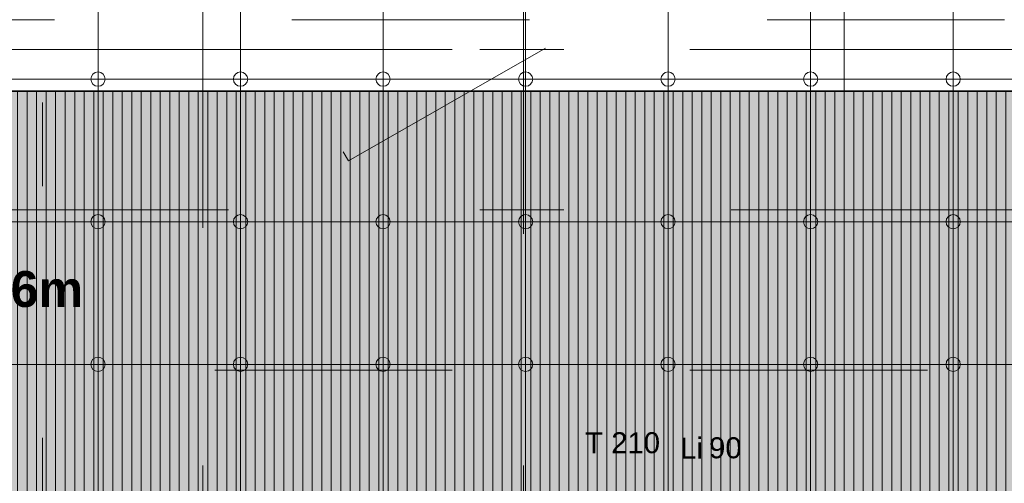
# Model space of a CAD drawing. Header units: metres. Extents: x -45 to 152, y -127 to 99.
# Tile 126 of 256: x -30.47 to -26.33, y -18.03 to -16.07. Entities that reach past the tile are written whole.
import ezdxf
from ezdxf.enums import TextEntityAlignment as Align

# ---------------------------------------------------------------- set-up
doc = ezdxf.new("R2010")
doc.units = ezdxf.units.M
for name, pattern in [('Achsen 01', [5.291531, 3.175, -1.058062, 0.352704, -0.705764]), ('gestrichelt - 01', [2, 1, -1]), ('ISO-07 Punktiert', [0.889, 0.127, -0.762]), ('Raster 01', [2, 1, -1]), ('VW-01 Strichlinie kurz', [2, 1, -1])]:
    doc.linetypes.add(name, pattern=pattern)
for name, color, linetype, lineweight in [('013_Beton und Stahlbetonarbeiten-000 Unterzüge', 7, 'ISO-07 Punktiert', 13), ('031_Metallbauarbeiten-340 Innentüren _ Elemente', 7, 'Continuous', 9), ('036_Bodenbelagarbeiten-350 Doppelbodenelement', 7, 'Continuous', 9), ('_1.35m (3D)', 7, 'Continuous', 9), ('_GRU (2D)', 7, 'Continuous', 9), ('_OG 2 (2D)', 7, 'Continuous', 9), ('_OG 2 - DS (2D)', 7, 'Continuous', 9), ('AV1-Schnitt Achsen', 7, 'Achsen 01', 18), ('Keine', 7, 'Continuous', 9)]:
    doc.layers.add(name, color=color, linetype=linetype, lineweight=lineweight)
for name, color, linetype, lineweight, true_color in [('031_Metallbauarbeiten-350 Lamellendecke DS', 7, 'Continuous', 35, 0x666666), ('ACTES-Einrichtung Aufsicht.', 7, 'Continuous', 9, 0xa6a6a6), ('AV1-Achsen', 1, 'Achsen 01', 18, 0xff0000), ('AV1-Bewegungsfläche', 7, 'gestrichelt - 01', 9, 0xd9d9d9), ('AV1-Raster', 7, 'Raster 01', 9, 0xa6a6a6), ('AV1-Stempel-Türnummern', 7, 'Continuous', 100, 0x02abea)]:
    doc.layers.add(name, color=color, linetype=linetype, lineweight=lineweight, true_color=true_color)
doc.styles.add('Arial', font='arial.ttf')
doc.styles.add('Arial (bold)', font='arialbd.ttf')

# ---------------------------------------------------------------- blocks, each defined once
blk = doc.blocks.new('Group-2')
at = {"layer": 'AV1-Raster'}
for p, q in [((-29.7, -22.95), (-29.7, 1.35)), ((-28.35, -22.95), (-28.35, 1.35)), ((-27, -22.95), (-27, 1.35)), ((1.35, -16.2), (-40.5, -16.2)), ((1.35, -17.55), (-40.5, -17.55))]:
    blk.add_line(p, q, dxfattribs=at)
blk = doc.blocks.new('1.35m (3D)')
at = {"layer": 'AV1-Raster', "color": 7}
blk.add_blockref('Group-2', (0, 0), dxfattribs=at)
blk = doc.blocks.new('OG 2 - DS (2D)')
at = {"layer": '031_Metallbauarbeiten-350 Lamellendecke DS', "linetype": 'Continuous', "lineweight": 0, "transparency": 33554508}
for color in [254, 190]:
    blk.add_hatch(color=color, dxfattribs=at).paths.add_polyline_path([(-39.025, -16.375), (-23.075, -16.375), (-23.075, -18.125), (-39.025, -18.125)])
at = {"layer": '031_Metallbauarbeiten-350 Lamellendecke DS', "linetype": 'Continuous', "lineweight": 9, "transparency": 33554508}
h = blk.add_hatch(dxfattribs=at)
h.set_pattern_fill('Lamellendecke', color=252, style=0, pattern_type=2)
h.set_pattern_definition([(90, (0, 0), (0.04, 0), [])])
h.paths.add_polyline_path([(-39.025, -16.375), (-23.075, -16.375), (-23.075, -18.125), (-39.025, -18.125)])
at = {"layer": '031_Metallbauarbeiten-350 Lamellendecke DS', "flags": 128}
blk.add_lwpolyline([(-39.025, -16.375), (-23.075, -16.375), (-23.075, -18.125), (-39.025, -18.125)], close=True, dxfattribs=at)
at = {"layer": '031_Metallbauarbeiten-350 Lamellendecke DS', "color": 251, "linetype": 'Continuous', "lineweight": 35, "transparency": 33554687, "flags": 128}
blk.add_lwpolyline([(-39.025, -16.375), (-23.075, -16.375), (-23.075, -18.125), (-39.025, -18.125)], close=True, dxfattribs=at)
at = {"layer": '031_Metallbauarbeiten-350 Lamellendecke DS', "insert": (-31.05, -17.225), "char_height": 0.151309, "attachment_point": 5, "line_spacing_factor": 0.969122, "style": 'Arial (bold)'}
blk.add_mtext('LH Decke: 0,16m', dxfattribs=at)
blk = doc.blocks.new('Group-96')
at = {"layer": 'AV1-Bewegungsfläche', "color": 9, "flags": 128}
blk.add_lwpolyline([(-27.3273, -15.6648), (-27.8229, -14.7962, 0.063875), (-28.7673, -15.1853, 0.008083), (-28.8778, -15.2507, 0.055453), (-29.5784, -15.7958), (-29.1925, -16.4854), (-29.0877, -16.6691)], format="xyb", close=True, dxfattribs=at)
blk = doc.blocks.new('Group-101')
at = {"layer": 'ACTES-Einrichtung Aufsicht.', "color": 7}
blk.add_blockref('Group-96', (0, 0), dxfattribs=at)
blk = doc.blocks.new('Türnummer 2 - Innentür')
at = {"layer": '031_Metallbauarbeiten-340 Innentüren _ Elemente', "char_height": 0.08826, "attachment_point": 8, "line_spacing_factor": 0.965511, "style": 'Arial'}
for s, insert in [('Li', (0, -0.0671)), ('90', (0.1423, -0.0671))]:
    blk.add_mtext(s, dxfattribs=dict(at, insert=insert))
at = {"layer": '031_Metallbauarbeiten-340 Innentüren _ Elemente', "style": 'Arial'}
blk.add_attdef('Türnummer', text='', height=0.0883, dxfattribs=at).set_placement((-0.2903, -0.071), align=Align.BOTTOM_CENTER)
at = {"layer": '031_Metallbauarbeiten-340 Innentüren _ Elemente', "color": 7, "transparency": 33554687, "style": 'Arial'}
blk.add_attdef('Schallschutzklasse', text='', height=0.0883, dxfattribs=at).set_placement((-0.1763, -0.2296), align=Align.BOTTOM_CENTER)
at = {"layer": 'Keine', "color": 0, "flags": 1}
for tag, p in [('Lichte_Breite', (-0.4481, -0.3885)), ('Panikfunktion', (-0.4481, -0.5473)), ('AT-Nr.', (-0.4481, -0.7062))]:
    blk.add_attdef(tag, p, '', height=0.0883, dxfattribs=at)
blk = doc.blocks.new('OG 2 (2D)')
at = {"layer": 'ACTES-Einrichtung Aufsicht.'}
blk.add_blockref('Group-101', (0, 0), dxfattribs=at)
at = {"layer": '013_Beton und Stahlbetonarbeiten-000 Unterzüge', "linetype": 'VW-01 Strichlinie kurz', "flags": 128}
blk.add_lwpolyline([(-39.025, -16.375), (-39.025, -16.075), (-23.075, -16.075), (-23.075, -16.375)], close=True, dxfattribs=at)
at = {"layer": '036_Bodenbelagarbeiten-350 Doppelbodenelement', "color": 230, "linetype": 'Continuous', "flags": 128}
for points in [[(-30.7416, -15.725), (-30.1416, -15.725), (-30.1416, -16.325), (-30.7416, -16.325)], [(-30.1416, -15.725), (-29.5416, -15.725), (-29.5416, -16.325), (-30.1416, -16.325)], [(-29.5416, -15.725), (-28.9416, -15.725), (-28.9416, -16.325), (-29.5416, -16.325)], [(-28.9416, -15.725), (-28.3416, -15.725), (-28.3416, -16.325), (-28.9416, -16.325)], [(-28.3416, -15.725), (-27.7416, -15.725), (-27.7416, -16.325), (-28.3416, -16.325)], [(-27.7416, -15.725), (-27.1416, -15.725), (-27.1416, -16.325), (-27.7416, -16.325)], [(-27.1416, -15.725), (-26.5416, -15.725), (-26.5416, -16.325), (-27.1416, -16.325)], [(-26.5416, -15.725), (-25.9416, -15.725), (-25.9416, -16.325), (-26.5416, -16.325)], [(-30.7416, -16.325), (-30.1416, -16.325), (-30.1416, -16.925), (-30.7416, -16.925)], [(-30.1416, -16.325), (-29.5416, -16.325), (-29.5416, -16.925), (-30.1416, -16.925)], [(-29.5416, -16.325), (-28.9416, -16.325), (-28.9416, -16.925), (-29.5416, -16.925)], [(-28.9416, -16.325), (-28.3416, -16.325), (-28.3416, -16.925), (-28.9416, -16.925)], [(-28.3416, -16.325), (-27.7416, -16.325), (-27.7416, -16.925), (-28.3416, -16.925)], [(-27.7416, -16.325), (-27.1416, -16.325), (-27.1416, -16.925), (-27.7416, -16.925)], [(-27.1416, -16.325), (-26.5416, -16.325), (-26.5416, -16.925), (-27.1416, -16.925)], [(-26.5416, -16.325), (-25.9416, -16.325), (-25.9416, -16.925), (-26.5416, -16.925)], [(-30.7416, -16.925), (-30.1416, -16.925), (-30.1416, -17.525), (-30.7416, -17.525)], [(-30.1416, -16.925), (-29.5416, -16.925), (-29.5416, -17.525), (-30.1416, -17.525)], [(-29.5416, -16.925), (-28.9416, -16.925), (-28.9416, -17.525), (-29.5416, -17.525)], [(-28.9416, -16.925), (-28.3416, -16.925), (-28.3416, -17.525), (-28.9416, -17.525)], [(-28.3416, -16.925), (-27.7416, -16.925), (-27.7416, -17.525), (-28.3416, -17.525)], [(-27.7416, -16.925), (-27.1416, -16.925), (-27.1416, -17.525), (-27.7416, -17.525)], [(-27.1416, -16.925), (-26.5416, -16.925), (-26.5416, -17.525), (-27.1416, -17.525)], [(-26.5416, -16.925), (-25.9416, -16.925), (-25.9416, -17.525), (-26.5416, -17.525)], [(-30.7416, -17.525), (-30.1416, -17.525), (-30.1416, -18.125), (-30.7416, -18.125)], [(-30.1416, -17.525), (-29.5416, -17.525), (-29.5416, -18.125), (-30.1416, -18.125)], [(-29.5416, -17.525), (-28.9416, -17.525), (-28.9416, -18.125), (-29.5416, -18.125)], [(-28.9416, -17.525), (-28.3416, -17.525), (-28.3416, -18.125), (-28.9416, -18.125)], [(-28.3416, -17.525), (-27.7416, -17.525), (-27.7416, -18.125), (-28.3416, -18.125)], [(-27.7416, -17.525), (-27.1416, -17.525), (-27.1416, -18.125), (-27.7416, -18.125)], [(-27.1416, -17.525), (-26.5416, -17.525), (-26.5416, -18.125), (-27.1416, -18.125)], [(-26.5416, -17.525), (-25.9416, -17.525), (-25.9416, -18.125), (-26.5416, -18.125)]]:
    blk.add_lwpolyline(points, close=True, dxfattribs=at)
at = {"layer": '036_Bodenbelagarbeiten-350 Doppelbodenelement', "color": 230, "lineweight": 18}
for centre in [(-30.1416, -16.325), (-29.5416, -16.325), (-28.9416, -16.325), (-28.3416, -16.325), (-27.7416, -16.325), (-27.1416, -16.325), (-26.5416, -16.325), (-30.1416, -16.925), (-29.5416, -16.925), (-28.9416, -16.925), (-28.3416, -16.925), (-27.7416, -16.925), (-27.1416, -16.925), (-26.5416, -16.925), (-30.1416, -17.525), (-29.5416, -17.525), (-28.9416, -17.525), (-28.3416, -17.525), (-27.7416, -17.525), (-27.1416, -17.525), (-26.5416, -17.525)]:
    blk.add_circle(centre, 0.03, dxfattribs=at)
at = {"layer": 'AV1-Stempel-Türnummern', "color": 7}
ref = blk.add_blockref('Türnummer 2 - Innentür', (-27.6429, -17.8543), dxfattribs=at)
ref.add_attrib('Türnummer', 'T 210', dxfattribs={"layer": '031_Metallbauarbeiten-340 Innentüren _ Elemente', "height": 0.08826, "style": 'Arial'}).set_placement((-27.9331, -17.9253), align=Align.BOTTOM_CENTER)
blk = doc.blocks.new('Group-734')
at = {"layer": 'AV1-Achsen'}
blk.add_line((-28.35, -26.5), (-28.35, 4.9), dxfattribs=at)
blk = doc.blocks.new('Group-738')
at = {"layer": 'AV1-Achsen'}
blk.add_line((-43.35, -16.2), (4.2, -16.2), dxfattribs=at)
blk = doc.blocks.new('Group-743')
at = {"layer": 'AV1-Schnitt Achsen'}
blk.add_line((-43.35, -16.875), (4.2, -16.875), dxfattribs=at)
blk = doc.blocks.new('Group-749')
at = {"layer": 'AV1-Schnitt Achsen'}
blk.add_line((-30.375, -26.3), (-30.375, 4.7), dxfattribs=at)
blk = doc.blocks.new('GRU (2D)')
at = {"layer": 'AV1-Achsen', "color": 7}
for name in ['Group-734', 'Group-738']:
    blk.add_blockref(name, (0, 0), dxfattribs=at)
at = {"layer": 'AV1-Schnitt Achsen', "color": 7}
for name in ['Group-749', 'Group-743']:
    blk.add_blockref(name, (0, 0), dxfattribs=at)

msp = doc.modelspace()

# ---------------------------------------------------------------- block references
at = {"layer": '_1.35m (3D)'}
msp.add_blockref('1.35m (3D)', (0, 0), dxfattribs=at)

# ---------------------------------------------------------------- next in the draw order: block references
at = {"layer": '_OG 2 - DS (2D)'}
msp.add_blockref('OG 2 - DS (2D)', (0, 0), dxfattribs=at)

# ---------------------------------------------------------------- next in the draw order: block references
at = {"layer": '_OG 2 (2D)'}
msp.add_blockref('OG 2 (2D)', (0, 0), dxfattribs=at)

# ---------------------------------------------------------------- next in the draw order: block references
at = {"layer": '_GRU (2D)'}
msp.add_blockref('GRU (2D)', (0, 0), dxfattribs=at)

doc.saveas('drawing.dxf')
